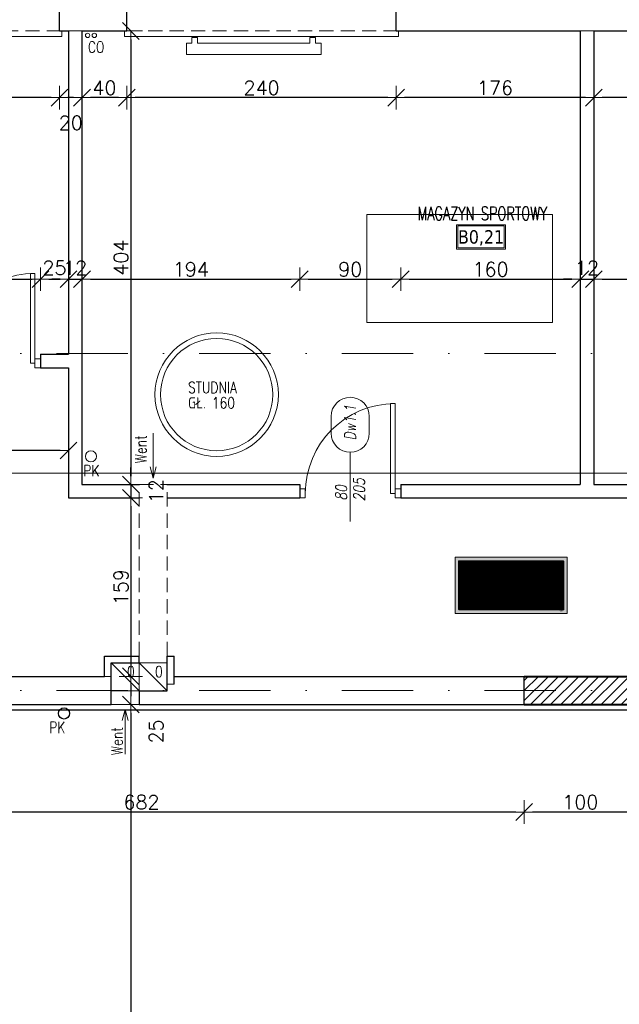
# Model space of a CAD drawing. Header units: millimetres. Extents: x 23192 to 177760, y -399809 to -79279.
# Tile 166 of 256: x 53436 to 53970, y -195219 to -194342. Entities that reach past the tile are written whole.
import ezdxf
from ezdxf.enums import TextEntityAlignment as Align

# ---------------------------------------------------------------- set-up
doc = ezdxf.new("R2010")
doc.units = ezdxf.units.MM
for name, pattern in [('2_3', [1, 0.5, -0.5]), ('DASHDOT', [25.4, 12.7, -6.35, 0, -6.35]), ('HIDDEN', [9.525, 6.35, -3.175])]:
    doc.linetypes.add(name, pattern=pattern)
doc.layers.get('0').update_dxf_attribs({"lineweight": 0})
for name, color, linetype, lineweight in [('!! 0_ Istn-sciany', 3, 'Continuous', 30), ('!! 0_ Istn-widok', 1, 'Continuous', 15), ('!! 0_Istn-armatura', 6, 'Continuous', 9), ('!! 0_Istn-cienka', 4, 'Continuous', 9), ('!! 0_Istn-drzwi', 1, 'Continuous', 13), ('!! 0_Istn-went', 5, 'Continuous', 13), ('!! 0_Opis_pom', 9, 'Continuous', 13), ('!! 1  WYDZIELENIE PPOŻ', 252, 'Continuous', 0), ('!! 1_hatch projektowane ściany', 4, 'Continuous', 5), ('!! 1_PROJ Sciany', 2, 'Continuous', 40), ('!! 2_drzwi opis', 151, 'Continuous', 9), ('!! wymiary osi', 250, 'Continuous', 9), ('0-osie-liniA', 14, 'DASHDOT', 5)]:
    doc.layers.add(name, color=color, linetype=linetype, lineweight=lineweight)
doc.layers.add('!! 0_Istn-grzejniki', color=7, linetype='Continuous', lineweight=0, plot=False)
doc.layers.add('!! 0_ramki', color=66, linetype='Continuous', lineweight=9, plot=False)
doc.layers.add('!! 0_opis pionów', color=4, linetype='Continuous')
doc.layers.add('-A-OPISY', color=2, linetype='Continuous')
doc.layers.add('-A-ZNAKI_PPOŻ', color=7, linetype='Continuous', true_color=0xffffff)
doc.styles.add('50', font='ROMANS.shx', dxfattribs={"width": 0.8, "height": 10})
doc.styles.add('ARCHETYP', font='romans.shx', dxfattribs={"height": 15})
doc.styles.add('ARIAL', font='tahoma.ttf')
doc.styles.add('TXT', font='simplex.shx')
doc.dimstyles.new('DIM50', dxfattribs={"dimscale": 5, "dimtxt": 2.5, "dimasz": 1.5, "dimexe": 0, "dimexo": 0, "dimgap": 0.5, "dimtad": 1, "dimdec": 4, "dimrnd": 0.5, "dimdsep": 46, "dimtxsty": 'TXT', "dimblk1": 'TICK1', "dimblk2": 'TICK1', "dimsah": 1, "dimcen": 0, "dimse1": 1, "dimse2": 1, "dimclrd": 1, "dimclre": 7, "dimclrt": 9, "dimadec": 0, "dimazin": 0, "dimtfac": 1, "dimtdec": 4, "dimtmove": 2, "dimatfit": 3, "dimldrblk": 'TICK1', "dimfxl": 1, "dimtolj": 1, "dimarcsym": 0})
pattern_1 = [(315, (-1504.02064, 929.064997), (0.0224506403, 0.0224506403), [])]

# ---------------------------------------------------------------- blocks, each defined once
blk = doc.blocks.new('BLOK OSI')
at = {"layer": '0-osie-liniA', "ltscale": 5}
for points in [[(48639.25763, -194702.0883), (55442.2848, -194702.0883)], [(48639.25763, -195002.0883), (55442.2848, -195002.0883)]]:
    blk.add_lwpolyline(points, dxfattribs=at)
blk = doc.blocks.new('1_ok-opis')
blk.add_line((0, 111.61), (0, 50))
for points in [[(-17, 128.61), (-17, 143.61)], [(17, 128.61), (17, 143.61)]]:
    blk.add_lwpolyline(points)
for centre, start, end in [((0, 143.61), 0, 180), ((0, 128.61), 180, 0)]:
    blk.add_arc(centre, 17, start, end)
at = {"style": 'ARCHETYP'}
for tag, height, rotation, p in [('NR', 12, 90, (0, 136.9)), ('NR', 12, 270, (0, 136.9)), ('SZEROKOŚĆ', 10, 90, (-8, 78.29)), ('WYSOKOŚĆ', 10, 270, (-8, 78.29)), ('WYSOKOŚĆ', 10, 90, (8, 78.29)), ('SZEROKOŚĆ', 10, 270, (8, 78.29))]:
    blk.add_attdef(tag, text='', height=height, rotation=rotation, dxfattribs=at).set_placement(p, align=Align.MIDDLE)
blk = doc.blocks.new('TICK1')
at = {"color": 0}
for p, q in [((0, -1.4), (0, 1.4)), ((0, 0), (-1, 0))]:
    blk.add_line(p, q, dxfattribs=at)
at = {"color": 2}
blk.add_line((-1, -1), (1, 1), dxfattribs=at)
blk = doc.blocks.new('*D2432')
at = {"layer": '!! wymiary osi', "color": 1, "lineweight": -2, "transparency": 16777216}
blk.add_line((54124.21, -194411.04), (53955.21, -194411.04), dxfattribs=at)
at = {"layer": 'DEFPOINTS', "color": 0, "transparency": 16777216}
for p in [(53947.71, -194351.59), (54131.71, -194351.59), (53947.71, -194411.04)]:
    blk.add_point(p, dxfattribs=at)
at = {"layer": '!! wymiary osi', "color": 1, "lineweight": -2, "transparency": 16777216, "xscale": 7.5, "yscale": 7.5, "zscale": 7.5, "rotation": 180}
blk.add_blockref('TICK1', (53947.71, -194411.04), dxfattribs=at)
at = {"layer": '!! wymiary osi', "color": 1, "lineweight": -2, "transparency": 16777216, "xscale": 7.5, "yscale": 7.5, "zscale": 7.5}
blk.add_blockref('TICK1', (54131.71, -194411.04), dxfattribs=at)
at = {"layer": '!! wymiary osi', "color": 9, "transparency": 16777216, "insert": (54039.71, -194402.29), "char_height": 12.5, "attachment_point": 5, "style": 'TXT'}
blk.add_mtext('\\A1;184', dxfattribs=at)
blk = doc.blocks.new('*D2433')
at = {"layer": '!! wymiary osi', "color": 1, "lineweight": -2, "transparency": 16777216}
blk.add_line((53940.21, -194411.04), (53779.21, -194411.04), dxfattribs=at)
at = {"layer": 'DEFPOINTS', "color": 0, "transparency": 16777216}
for p in [(53771.71, -194351.59), (53947.71, -194351.59), (53771.71, -194411.04)]:
    blk.add_point(p, dxfattribs=at)
at = {"layer": '!! wymiary osi', "color": 1, "lineweight": -2, "transparency": 16777216, "xscale": 7.5, "yscale": 7.5, "zscale": 7.5, "rotation": 180}
blk.add_blockref('TICK1', (53771.71, -194411.04), dxfattribs=at)
at = {"layer": '!! wymiary osi', "color": 1, "lineweight": -2, "transparency": 16777216, "xscale": 7.5, "yscale": 7.5, "zscale": 7.5}
blk.add_blockref('TICK1', (53947.71, -194411.04), dxfattribs=at)
at = {"layer": '!! wymiary osi', "color": 9, "transparency": 16777216, "insert": (53859.71, -194402.29), "char_height": 12.5, "attachment_point": 5, "style": 'TXT'}
blk.add_mtext('\\A1;176', dxfattribs=at)
blk = doc.blocks.new('*D2434')
at = {"layer": '!! wymiary osi', "color": 1, "lineweight": -2, "transparency": 16777216}
blk.add_line((53764.21, -194411.04), (53539.21, -194411.04), dxfattribs=at)
at = {"layer": 'DEFPOINTS', "color": 0, "transparency": 16777216}
for p in [(53531.71, -194351.59), (53771.71, -194351.59), (53531.71, -194411.04)]:
    blk.add_point(p, dxfattribs=at)
at = {"layer": '!! wymiary osi', "color": 1, "lineweight": -2, "transparency": 16777216, "xscale": 7.5, "yscale": 7.5, "zscale": 7.5, "rotation": 180}
blk.add_blockref('TICK1', (53531.71, -194411.04), dxfattribs=at)
at = {"layer": '!! wymiary osi', "color": 1, "lineweight": -2, "transparency": 16777216, "xscale": 7.5, "yscale": 7.5, "zscale": 7.5}
blk.add_blockref('TICK1', (53771.71, -194411.04), dxfattribs=at)
at = {"layer": '!! wymiary osi', "color": 9, "transparency": 16777216, "insert": (53651.71, -194402.29), "char_height": 12.5, "attachment_point": 5, "style": 'TXT'}
blk.add_mtext('\\A1;240', dxfattribs=at)
blk = doc.blocks.new('*D2435')
at = {"layer": '!! wymiary osi', "color": 1, "lineweight": -2, "transparency": 16777216}
blk.add_line((53524.21, -194411.04), (53499.21, -194411.04), dxfattribs=at)
at = {"layer": 'DEFPOINTS', "color": 0, "transparency": 16777216}
for p in [(53491.71, -194351.59), (53531.71, -194351.59), (53491.71, -194411.04)]:
    blk.add_point(p, dxfattribs=at)
at = {"layer": '!! wymiary osi', "color": 1, "lineweight": -2, "transparency": 16777216, "xscale": 7.5, "yscale": 7.5, "zscale": 7.5, "rotation": 180}
blk.add_blockref('TICK1', (53491.71, -194411.04), dxfattribs=at)
at = {"layer": '!! wymiary osi', "color": 1, "lineweight": -2, "transparency": 16777216, "xscale": 7.5, "yscale": 7.5, "zscale": 7.5}
blk.add_blockref('TICK1', (53531.71, -194411.04), dxfattribs=at)
at = {"layer": '!! wymiary osi', "color": 9, "transparency": 16777216, "insert": (53511.71, -194402.29), "char_height": 12.5, "attachment_point": 5, "style": 'TXT'}
blk.add_mtext('\\A1;40', dxfattribs=at)
blk = doc.blocks.new('*D2436')
at = {"layer": '!! wymiary osi', "color": 1, "lineweight": -2, "transparency": 16777216}
blk.add_line((53484.21, -194411.04), (53479.21, -194411.04), dxfattribs=at)
at = {"layer": 'DEFPOINTS', "color": 0, "transparency": 16777216}
for p in [(53471.71, -194351.59), (53491.71, -194351.59), (53471.71, -194411.04)]:
    blk.add_point(p, dxfattribs=at)
at = {"layer": '!! wymiary osi', "color": 1, "lineweight": -2, "transparency": 16777216, "xscale": 7.5, "yscale": 7.5, "zscale": 7.5, "rotation": 180}
blk.add_blockref('TICK1', (53471.71, -194411.04), dxfattribs=at)
at = {"layer": '!! wymiary osi', "color": 1, "lineweight": -2, "transparency": 16777216, "xscale": 7.5, "yscale": 7.5, "zscale": 7.5}
blk.add_blockref('TICK1', (53491.71, -194411.04), dxfattribs=at)
at = {"layer": '!! wymiary osi', "color": 9, "transparency": 16777216, "insert": (53481.71, -194433.54), "char_height": 12.5, "attachment_point": 5, "style": 'TXT'}
blk.add_mtext('\\A1;20', dxfattribs=at)
blk = doc.blocks.new('*D2437')
at = {"layer": '!! wymiary osi', "color": 1, "lineweight": -2, "transparency": 16777216}
blk.add_line((53464.21, -194411.04), (53239.21, -194411.04), dxfattribs=at)
at = {"layer": 'DEFPOINTS', "color": 0, "transparency": 16777216}
for p in [(53231.71, -194351.59), (53471.71, -194351.59), (53231.71, -194411.04)]:
    blk.add_point(p, dxfattribs=at)
at = {"layer": '!! wymiary osi', "color": 1, "lineweight": -2, "transparency": 16777216, "xscale": 7.5, "yscale": 7.5, "zscale": 7.5, "rotation": 180}
blk.add_blockref('TICK1', (53231.71, -194411.04), dxfattribs=at)
at = {"layer": '!! wymiary osi', "color": 1, "lineweight": -2, "transparency": 16777216, "xscale": 7.5, "yscale": 7.5, "zscale": 7.5}
blk.add_blockref('TICK1', (53471.71, -194411.04), dxfattribs=at)
at = {"layer": '!! wymiary osi', "color": 9, "transparency": 16777216, "insert": (53351.71, -194402.29), "char_height": 12.5, "attachment_point": 5, "style": 'TXT'}
blk.add_mtext('\\A1;240', dxfattribs=at)
blk = doc.blocks.new('*D2442')
at = {"layer": '!! wymiary osi', "color": 1, "lineweight": -2, "transparency": 16777216}
blk.add_line((53372.21, -194572.73), (53447.21, -194572.73), dxfattribs=at)
at = {"layer": 'DEFPOINTS', "color": 0, "transparency": 16777216}
for p in [(53454.71, -194572.73), (53364.71, -194639.59), (53454.71, -194639.59)]:
    blk.add_point(p, dxfattribs=at)
at = {"layer": '!! wymiary osi', "color": 1, "lineweight": -2, "transparency": 16777216, "xscale": 7.5, "yscale": 7.5, "zscale": 7.5, "rotation": 180}
blk.add_blockref('TICK1', (53364.71, -194572.73), dxfattribs=at)
at = {"layer": '!! wymiary osi', "color": 1, "lineweight": -2, "transparency": 16777216, "xscale": 7.5, "yscale": 7.5, "zscale": 7.5}
blk.add_blockref('TICK1', (53454.71, -194572.73), dxfattribs=at)
at = {"layer": '!! wymiary osi', "color": 9, "transparency": 16777216, "insert": (53384.75, -194563.98), "char_height": 12.5, "attachment_point": 5, "style": 'TXT'}
blk.add_mtext('\\A1;90', dxfattribs=at)
blk = doc.blocks.new('*D2443')
at = {"layer": '!! wymiary osi', "color": 1, "lineweight": -2, "transparency": 16777216}
blk.add_line((53462.21, -194572.73), (53472.21, -194572.73), dxfattribs=at)
at = {"layer": 'DEFPOINTS', "color": 0, "transparency": 16777216}
for p in [(53479.71, -194572.73), (53454.71, -194639.59), (53479.71, -194639.59)]:
    blk.add_point(p, dxfattribs=at)
at = {"layer": '!! wymiary osi', "color": 1, "lineweight": -2, "transparency": 16777216, "xscale": 7.5, "yscale": 7.5, "zscale": 7.5, "rotation": 180}
blk.add_blockref('TICK1', (53454.71, -194572.73), dxfattribs=at)
at = {"layer": '!! wymiary osi', "color": 1, "lineweight": -2, "transparency": 16777216, "xscale": 7.5, "yscale": 7.5, "zscale": 7.5}
blk.add_blockref('TICK1', (53479.71, -194572.73), dxfattribs=at)
at = {"layer": '!! wymiary osi', "color": 9, "transparency": 16777216, "insert": (53467.21, -194562.73), "char_height": 12.5, "attachment_point": 5, "style": 'TXT'}
blk.add_mtext('\\A1;25', dxfattribs=at)
blk = doc.blocks.new('*D2444')
at = {"layer": '!! wymiary osi', "color": 1, "lineweight": -2, "transparency": 16777216}
for p, q in [((53472.21, -194572.73), (53464.71, -194572.73)), ((53479.71, -194572.73), (53491.71, -194572.73)), ((53499.21, -194572.73), (53506.71, -194572.73))]:
    blk.add_line(p, q, dxfattribs=at)
at = {"layer": 'DEFPOINTS', "color": 0, "transparency": 16777216}
for p in [(53491.71, -194572.73), (53479.71, -194639.59), (53491.71, -194755.59)]:
    blk.add_point(p, dxfattribs=at)
at = {"layer": '!! wymiary osi', "color": 1, "lineweight": -2, "transparency": 16777216, "xscale": 7.5, "yscale": 7.5, "zscale": 7.5}
blk.add_blockref('TICK1', (53479.71, -194572.73), dxfattribs=at)
at = {"layer": '!! wymiary osi', "color": 1, "lineweight": -2, "transparency": 16777216, "xscale": 7.5, "yscale": 7.5, "zscale": 7.5, "rotation": 180}
blk.add_blockref('TICK1', (53491.71, -194572.73), dxfattribs=at)
at = {"layer": '!! wymiary osi', "color": 9, "transparency": 16777216, "insert": (53485.71, -194562.73), "char_height": 12.5, "attachment_point": 5, "style": 'TXT'}
blk.add_mtext('\\A1;12', dxfattribs=at)
blk = doc.blocks.new('*D2445')
at = {"layer": '!! wymiary osi', "color": 1, "lineweight": -2, "transparency": 16777216}
blk.add_line((53499.21, -194572.73), (53678.21, -194572.73), dxfattribs=at)
at = {"layer": 'DEFPOINTS', "color": 0, "transparency": 16777216}
for p in [(53685.71, -194572.73), (53491.71, -194755.59), (53685.71, -194755.59)]:
    blk.add_point(p, dxfattribs=at)
at = {"layer": '!! wymiary osi', "color": 1, "lineweight": -2, "transparency": 16777216, "xscale": 7.5, "yscale": 7.5, "zscale": 7.5, "rotation": 180}
blk.add_blockref('TICK1', (53491.71, -194572.73), dxfattribs=at)
at = {"layer": '!! wymiary osi', "color": 1, "lineweight": -2, "transparency": 16777216, "xscale": 7.5, "yscale": 7.5, "zscale": 7.5}
blk.add_blockref('TICK1', (53685.71, -194572.73), dxfattribs=at)
at = {"layer": '!! wymiary osi', "color": 9, "transparency": 16777216, "insert": (53588.71, -194563.98), "char_height": 12.5, "attachment_point": 5, "style": 'TXT'}
blk.add_mtext('\\A1;194', dxfattribs=at)
blk = doc.blocks.new('*D2446')
at = {"layer": '!! wymiary osi', "color": 1, "lineweight": -2, "transparency": 16777216}
blk.add_line((53693.21, -194572.73), (53768.21, -194572.73), dxfattribs=at)
at = {"layer": 'DEFPOINTS', "color": 0, "transparency": 16777216}
for p in [(53775.71, -194572.73), (53685.71, -194755.59), (53775.71, -194753.35)]:
    blk.add_point(p, dxfattribs=at)
at = {"layer": '!! wymiary osi', "color": 1, "lineweight": -2, "transparency": 16777216, "xscale": 7.5, "yscale": 7.5, "zscale": 7.5, "rotation": 180}
blk.add_blockref('TICK1', (53685.71, -194572.73), dxfattribs=at)
at = {"layer": '!! wymiary osi', "color": 1, "lineweight": -2, "transparency": 16777216, "xscale": 7.5, "yscale": 7.5, "zscale": 7.5}
blk.add_blockref('TICK1', (53775.71, -194572.73), dxfattribs=at)
at = {"layer": '!! wymiary osi', "color": 9, "transparency": 16777216, "insert": (53730.71, -194563.98), "char_height": 12.5, "attachment_point": 5, "style": 'TXT'}
blk.add_mtext('\\A1;90', dxfattribs=at)
blk = doc.blocks.new('*D2447')
at = {"layer": '!! wymiary osi', "color": 1, "lineweight": -2, "transparency": 16777216}
blk.add_line((53783.21, -194572.73), (53928.21, -194572.73), dxfattribs=at)
at = {"layer": 'DEFPOINTS', "color": 0, "transparency": 16777216}
for p in [(53935.71, -194572.73), (53775.71, -194753.35), (53935.71, -194753.35)]:
    blk.add_point(p, dxfattribs=at)
at = {"layer": '!! wymiary osi', "color": 1, "lineweight": -2, "transparency": 16777216, "xscale": 7.5, "yscale": 7.5, "zscale": 7.5, "rotation": 180}
blk.add_blockref('TICK1', (53775.71, -194572.73), dxfattribs=at)
at = {"layer": '!! wymiary osi', "color": 1, "lineweight": -2, "transparency": 16777216, "xscale": 7.5, "yscale": 7.5, "zscale": 7.5}
blk.add_blockref('TICK1', (53935.71, -194572.73), dxfattribs=at)
at = {"layer": '!! wymiary osi', "color": 9, "transparency": 16777216, "insert": (53855.71, -194563.98), "char_height": 12.5, "attachment_point": 5, "style": 'TXT'}
blk.add_mtext('\\A1;160', dxfattribs=at)
blk = doc.blocks.new('*D2448')
at = {"layer": '!! wymiary osi', "color": 1, "lineweight": -2, "transparency": 16777216}
for p, q in [((53928.21, -194572.73), (53920.71, -194572.73)), ((53935.71, -194572.73), (53947.71, -194572.73)), ((53955.21, -194572.73), (53962.71, -194572.73))]:
    blk.add_line(p, q, dxfattribs=at)
at = {"layer": 'DEFPOINTS', "color": 0, "transparency": 16777216}
for p in [(53947.71, -194572.73), (53935.71, -194753.35), (53947.71, -194755.59)]:
    blk.add_point(p, dxfattribs=at)
at = {"layer": '!! wymiary osi', "color": 1, "lineweight": -2, "transparency": 16777216, "xscale": 7.5, "yscale": 7.5, "zscale": 7.5}
blk.add_blockref('TICK1', (53935.71, -194572.73), dxfattribs=at)
at = {"layer": '!! wymiary osi', "color": 1, "lineweight": -2, "transparency": 16777216, "xscale": 7.5, "yscale": 7.5, "zscale": 7.5, "rotation": 180}
blk.add_blockref('TICK1', (53947.71, -194572.73), dxfattribs=at)
at = {"layer": '!! wymiary osi', "color": 9, "transparency": 16777216, "insert": (53941.71, -194562.73), "char_height": 12.5, "attachment_point": 5, "style": 'TXT'}
blk.add_mtext('\\A1;12', dxfattribs=at)
blk = doc.blocks.new('*D2449')
at = {"layer": '!! wymiary osi', "color": 1, "lineweight": -2, "transparency": 16777216}
blk.add_line((53955.21, -194572.73), (54122.21, -194572.73), dxfattribs=at)
at = {"layer": 'DEFPOINTS', "color": 0, "transparency": 16777216}
for p in [(54129.71, -194572.73), (53947.71, -194755.59), (54129.71, -194755.59)]:
    blk.add_point(p, dxfattribs=at)
at = {"layer": '!! wymiary osi', "color": 1, "lineweight": -2, "transparency": 16777216, "xscale": 7.5, "yscale": 7.5, "zscale": 7.5, "rotation": 180}
blk.add_blockref('TICK1', (53947.71, -194572.73), dxfattribs=at)
at = {"layer": '!! wymiary osi', "color": 1, "lineweight": -2, "transparency": 16777216, "xscale": 7.5, "yscale": 7.5, "zscale": 7.5}
blk.add_blockref('TICK1', (54129.71, -194572.73), dxfattribs=at)
at = {"layer": '!! wymiary osi', "color": 9, "transparency": 16777216, "insert": (54038.71, -194563.98), "char_height": 12.5, "attachment_point": 5, "style": 'TXT'}
blk.add_mtext('\\A1;182', dxfattribs=at)
blk = doc.blocks.new('*D2455')
at = {"layer": '!! wymiary osi', "color": 1, "lineweight": -2, "transparency": 16777216}
blk.add_line((53978.21, -195047.47), (53893.21, -195047.47), dxfattribs=at)
at = {"layer": 'DEFPOINTS', "color": 0, "transparency": 16777216}
for p in [(53885.71, -194951.59), (53985.71, -194951.59), (53885.71, -195047.47)]:
    blk.add_point(p, dxfattribs=at)
at = {"layer": '!! wymiary osi', "color": 1, "lineweight": -2, "transparency": 16777216, "xscale": 7.5, "yscale": 7.5, "zscale": 7.5, "rotation": 180}
blk.add_blockref('TICK1', (53885.71, -195047.47), dxfattribs=at)
at = {"layer": '!! wymiary osi', "color": 1, "lineweight": -2, "transparency": 16777216, "xscale": 7.5, "yscale": 7.5, "zscale": 7.5}
blk.add_blockref('TICK1', (53985.71, -195047.47), dxfattribs=at)
at = {"layer": '!! wymiary osi', "color": 9, "transparency": 16777216, "insert": (53935.71, -195038.72), "char_height": 12.5, "attachment_point": 5, "style": 'TXT'}
blk.add_mtext('\\A1;100', dxfattribs=at)
blk = doc.blocks.new('*D2456')
at = {"layer": '!! wymiary osi', "color": 1, "lineweight": -2, "transparency": 16777216}
blk.add_line((53878.21, -195047.47), (53211.21, -195047.47), dxfattribs=at)
at = {"layer": 'DEFPOINTS', "color": 0, "transparency": 16777216}
for p in [(53203.71, -194951.59), (53885.71, -194951.59), (53203.71, -195047.47)]:
    blk.add_point(p, dxfattribs=at)
at = {"layer": '!! wymiary osi', "color": 1, "lineweight": -2, "transparency": 16777216, "xscale": 7.5, "yscale": 7.5, "zscale": 7.5, "rotation": 180}
blk.add_blockref('TICK1', (53203.71, -195047.47), dxfattribs=at)
at = {"layer": '!! wymiary osi', "color": 1, "lineweight": -2, "transparency": 16777216, "xscale": 7.5, "yscale": 7.5, "zscale": 7.5}
blk.add_blockref('TICK1', (53885.71, -195047.47), dxfattribs=at)
at = {"layer": '!! wymiary osi', "color": 9, "transparency": 16777216, "insert": (53544.71, -195038.72), "char_height": 12.5, "attachment_point": 5, "style": 'TXT'}
blk.add_mtext('\\A1;682', dxfattribs=at)
blk = doc.blocks.new('*D2480')
at = {"layer": '!! wymiary osi', "color": 1, "lineweight": -2, "transparency": 16777216}
blk.add_line((53535.22, -194359.09), (53535.22, -194748.09), dxfattribs=at)
at = {"layer": 'DEFPOINTS', "color": 0, "transparency": 16777216}
for p in [(53491.71, -194351.59), (53491.71, -194755.59), (53535.22, -194755.59)]:
    blk.add_point(p, dxfattribs=at)
at = {"layer": '!! wymiary osi', "color": 1, "lineweight": -2, "transparency": 16777216, "xscale": 7.5, "yscale": 7.5, "zscale": 7.5}
for p, rotation in [((53535.22, -194351.59), 90), ((53535.22, -194755.59), 270)]:
    blk.add_blockref('TICK1', p, dxfattribs=dict(at, rotation=rotation))
at = {"layer": '!! wymiary osi', "color": 9, "transparency": 16777216, "insert": (53526.47, -194553.59), "char_height": 12.5, "attachment_point": 5, "rotation": 90, "style": 'TXT'}
blk.add_mtext('\\A1;404', dxfattribs=at)
blk = doc.blocks.new('*D2481')
at = {"layer": '!! wymiary osi', "color": 1, "lineweight": -2, "transparency": 16777216}
for p, q in [((53535.22, -194748.09), (53535.22, -194740.59)), ((53535.22, -194755.59), (53535.22, -194767.59)), ((53535.22, -194775.09), (53535.22, -194782.59))]:
    blk.add_line(p, q, dxfattribs=at)
at = {"layer": 'DEFPOINTS', "color": 0, "transparency": 16777216}
for p in [(53491.71, -194755.59), (53479.71, -194767.59), (53535.22, -194767.59)]:
    blk.add_point(p, dxfattribs=at)
at = {"layer": '!! wymiary osi', "color": 1, "lineweight": -2, "transparency": 16777216, "xscale": 7.5, "yscale": 7.5, "zscale": 7.5}
for p, rotation in [((53535.22, -194755.59), 270), ((53535.22, -194767.59), 90)]:
    blk.add_blockref('TICK1', p, dxfattribs=dict(at, rotation=rotation))
at = {"layer": '!! wymiary osi', "color": 9, "transparency": 16777216, "insert": (53557.72, -194761.59), "char_height": 12.5, "attachment_point": 5, "rotation": 90, "style": 'TXT'}
blk.add_mtext('\\A1;12', dxfattribs=at)
blk = doc.blocks.new('*D2482')
at = {"layer": '!! wymiary osi', "color": 1, "lineweight": -2, "transparency": 16777216}
blk.add_line((53535.22, -194775.09), (53535.22, -194919.09), dxfattribs=at)
at = {"layer": 'DEFPOINTS', "color": 0, "transparency": 16777216}
for p in [(53479.71, -194767.59), (53479.71, -194926.59), (53535.22, -194926.59)]:
    blk.add_point(p, dxfattribs=at)
at = {"layer": '!! wymiary osi', "color": 1, "lineweight": -2, "transparency": 16777216, "xscale": 7.5, "yscale": 7.5, "zscale": 7.5}
for p, rotation in [((53535.22, -194767.59), 90), ((53535.22, -194926.59), 270)]:
    blk.add_blockref('TICK1', p, dxfattribs=dict(at, rotation=rotation))
at = {"layer": '!! wymiary osi', "color": 9, "transparency": 16777216, "insert": (53526.47, -194847.09), "char_height": 12.5, "attachment_point": 5, "rotation": 90, "style": 'TXT'}
blk.add_mtext('\\A1;159', dxfattribs=at)
blk = doc.blocks.new('*D2483')
at = {"layer": '!! wymiary osi', "color": 1, "lineweight": -2, "transparency": 16777216}
blk.add_line((53535.22, -194934.09), (53535.22, -194944.09), dxfattribs=at)
at = {"layer": 'DEFPOINTS', "color": 0, "transparency": 16777216}
for p in [(53479.71, -194926.59), (53479.71, -194951.59), (53535.22, -194951.59)]:
    blk.add_point(p, dxfattribs=at)
at = {"layer": '!! wymiary osi', "color": 1, "lineweight": -2, "transparency": 16777216, "xscale": 7.5, "yscale": 7.5, "zscale": 7.5}
for p, rotation in [((53535.22, -194926.59), 90), ((53535.22, -194951.59), 270)]:
    blk.add_blockref('TICK1', p, dxfattribs=dict(at, rotation=rotation))
at = {"layer": '!! wymiary osi', "color": 9, "transparency": 16777216, "insert": (53557.72, -194975.63), "char_height": 12.5, "attachment_point": 5, "rotation": 90, "style": 'TXT'}
blk.add_mtext('\\A1;25', dxfattribs=at)
blk = doc.blocks.new('*D2484')
at = {"layer": '!! wymiary osi', "color": 1, "lineweight": -2, "transparency": 16777216}
blk.add_line((53535.22, -194959.09), (53535.22, -195567.09), dxfattribs=at)
at = {"layer": 'DEFPOINTS', "color": 0, "transparency": 16777216}
for p in [(53479.71, -194951.59), (53521.71, -195574.59), (53535.22, -195574.59)]:
    blk.add_point(p, dxfattribs=at)
at = {"layer": '!! wymiary osi', "color": 1, "lineweight": -2, "transparency": 16777216, "xscale": 7.5, "yscale": 7.5, "zscale": 7.5}
for p, rotation in [((53535.22, -194951.59), 90), ((53535.22, -195574.59), 270)]:
    blk.add_blockref('TICK1', p, dxfattribs=dict(at, rotation=rotation))
at = {"layer": '!! wymiary osi', "color": 9, "transparency": 16777216, "insert": (53526.47, -195263.09), "char_height": 12.5, "attachment_point": 5, "rotation": 90, "style": 'TXT'}
blk.add_mtext('\\A1;623', dxfattribs=at)
blk = doc.blocks.new('*D2625')
at = {"layer": '!! wymiary osi', "color": 1, "lineweight": -2, "transparency": 16777216}
blk.add_line((53472.21, -194725.3), (52012.21, -194725.3), dxfattribs=at)
at = {"layer": 'DEFPOINTS', "color": 0, "transparency": 16777216}
for p in [(52004.71, -194725.3), (52004.71, -194767.59), (53479.71, -194767.59)]:
    blk.add_point(p, dxfattribs=at)
at = {"layer": '!! wymiary osi', "color": 1, "lineweight": -2, "transparency": 16777216, "xscale": 7.5, "yscale": 7.5, "zscale": 7.5, "rotation": 180}
blk.add_blockref('TICK1', (52004.71, -194725.3), dxfattribs=at)
at = {"layer": '!! wymiary osi', "color": 1, "lineweight": -2, "transparency": 16777216, "xscale": 7.5, "yscale": 7.5, "zscale": 7.5}
blk.add_blockref('TICK1', (53479.71, -194725.3), dxfattribs=at)
at = {"layer": '!! wymiary osi', "color": 9, "transparency": 16777216, "insert": (52742.21, -194716.55), "char_height": 12.5, "attachment_point": 5, "style": 'TXT'}
blk.add_mtext('\\A1;1475', dxfattribs=at)
blk = doc.blocks.new('KIERUNEK DO WYJSCIA EWAKUACYJNEGO W PRAWO')
at = {"layer": '-A-ZNAKI_PPOŻ', "lineweight": 0}
h = blk.add_hatch(color=256, dxfattribs=at)
h.dxf.hatch_style = 1
h.paths.add_polyline_path([(120, 60), (120, 0), (0, 0), (0, 60)])
h.paths.add_polyline_path([(116.2, 56.2), (3.7, 56.2), (3.7, 3.7), (116.2, 3.7)], flags=16)
at = {"layer": '-A-ZNAKI_PPOŻ', "lineweight": 0, "true_color": 0x00bd2f}
h = blk.add_hatch(dxfattribs=at)
h.set_pattern_fill('ANSI31', color=102, scale=0.01, angle=270, style=0)
h.set_pattern_definition(pattern_1)
h.paths.add_polyline_path([(116.2, 3.7), (116.2, 56.2), (3.7, 56.2), (3.7, 3.7)])
h.paths.add_polyline_path([(34.5, 46.3, -1), (41.4, 46.3, -1)], flags=0)
h.paths.add_polyline_path([(67.3, 34.6), (98.2, 34.6), (87.4, 46), (97.4, 46), (113.2, 30.2), (97.4, 14.4), (87.4, 14.4), (98.2, 25.9), (67.3, 25.9), (67.3, 30.2)], flags=16)
h.paths.add_polyline_path([(9.2, 17.3), (10.6, 23.8), (15, 23.8), (15, 52.1), (45, 52.1), (45, 34.6), (36.7, 34.6), (36.7, 41.5), (33.1, 44.4), (21.2, 44.4), (16.8, 34.3), (20.4, 34.3), (23.8, 41), (29.2, 41), (24, 32.8), (24, 28.9), (20.4, 22.8), (11.4, 22.8), (10.4, 18.3), (22.6, 18.3), (27.5, 25.7), (31.5, 18.9), (36, 9.1), (40, 9.1), (35.4, 21.5), (30.4, 30.7), (33.6, 35.7), (33.6, 30.8), (45, 30.8), (45, 9.1), (42.4, 6.2), (37.4, 6.2), (39.5, 8.6), (35.5, 8.6), (33.4, 6.2), (12.4, 6.2), (15, 9.1), (15, 17.3)], flags=16)
at = {"layer": '-A-ZNAKI_PPOŻ', "lineweight": 0}
h = blk.add_hatch(dxfattribs=at)
h.set_pattern_fill('ANSI31', color=256, scale=0.01, angle=270, style=0)
h.set_pattern_definition(pattern_1)
h.paths.add_polyline_path([(113.2, 30.2), (97.4, 46), (87.4, 46), (98.2, 34.6), (67.3, 34.6), (67.3, 30.2), (67.3, 25.9), (98.2, 25.9), (87.4, 14.4), (97.4, 14.4)])
h.paths.add_polyline_path([(45, 9.1), (45, 30.8), (33.6, 30.8), (33.6, 35.7), (30.4, 30.7), (35.4, 21.5), (40, 9.1), (36, 9.1), (31.5, 18.9), (27.5, 25.7), (22.6, 18.3), (10.4, 18.3), (11.4, 22.8), (20.4, 22.8), (24, 28.9), (24, 32.8), (29.2, 41), (23.8, 41), (20.4, 34.3), (16.8, 34.3), (21.2, 44.4), (33.1, 44.4), (36.7, 41.5), (36.7, 34.6), (45, 34.6), (45, 52.1), (15, 52.1), (15, 23.8), (10.6, 23.8), (9.2, 17.3), (15, 17.3), (15, 9.1), (12.4, 6.2), (33.4, 6.2), (35.5, 8.6), (39.5, 8.6), (37.4, 6.2), (42.4, 6.2)])
h.paths.add_polyline_path([(34.5, 46.3, -1), (41.4, 46.3, -1)], flags=16)
at = {"layer": '-A-ZNAKI_PPOŻ', "color": 7, "lineweight": 0}
blk.add_lwpolyline([(120, 60), (120, 0), (0, 0), (0, 60)], close=True, dxfattribs=at)
at = {"layer": '-A-ZNAKI_PPOŻ', "color": 250, "lineweight": 0}
blk.add_lwpolyline([(120, 60), (120, 0), (0, 0), (0, 60)], close=True, dxfattribs=at)
at = {"layer": '-A-OPISY', "insert": (4.8, 27.1), "char_height": 3.5, "width": 68.938, "attachment_point": 3, "rotation": 90, "style": 'ARIAL'}
blk.add_mtext('{\\c16646143;© PAP24.PL}', dxfattribs=at)

msp = doc.modelspace()

# ---------------------------------------------------------------- hatches: boundary and pattern name
at = {"layer": '!! 1_hatch projektowane ściany'}
h = msp.add_hatch(dxfattribs=at)
h.set_pattern_fill('ANSI31', color=256, scale=2)
h.paths.add_polyline_path([(53985.71142, -194926.5883), (53885.71142, -194926.5883), (53885.71142, -194939.0883), (53985.71142, -194939.0883)])
h.paths.add_polyline_path([(53985.71142, -194939.0883), (53885.71142, -194939.0883), (53885.71142, -194951.5883), (53985.71142, -194951.5883)])

# ---------------------------------------------------------------- linework, layer by layer
at = {"layer": '!! 0_ Istn-sciany'}
for p, q in [((53511.71142, -194926.5883), (53511.71142, -194908.5883)), ((53517.71142, -194951.5883), (53517.71142, -194914.5883)), ((53567.71142, -194939.5883), (53567.71142, -194908.5883)), ((53573.71142, -194933.5883), (53573.71142, -194908.5883)), ((53885.71142, -194951.5883), (53885.71142, -194926.5883))]:
    msp.add_line(p, q, dxfattribs=at)
for points in [[(53471.71142, -194351.5883), (53471.71142, -194325.5883)], [(53531.71142, -194351.5883), (53531.71142, -194325.5883)], [(53771.71142, -194351.5883), (53771.71142, -194325.5883)], [(53471.71142, -194351.5883), (53479.71142, -194351.5883)], [(53479.71142, -194351.5883), (53479.71142, -194639.5883)], [(53491.71142, -194351.5883), (53531.71142, -194351.5883)], [(53491.71142, -194351.5883), (53491.71142, -194755.5883)], [(53771.71142, -194351.5883), (53935.71142, -194351.5883)], [(53935.71142, -194351.5883), (53935.71142, -194755.5883)], [(53947.71142, -194351.5883), (54131.71142, -194351.5883)], [(53947.71142, -194351.5883), (53947.71142, -194755.5883)], [(53454.71142, -194639.5883), (53479.71142, -194639.5883)], [(53454.71142, -194639.5883), (53454.71142, -194651.5883)], [(53454.71142, -194651.5883), (53479.71142, -194651.5883)], [(53479.71142, -194651.5883), (53479.71142, -194767.5883)], [(53491.71142, -194755.5883), (53542.71142, -194755.5883)], [(53567.71142, -194755.5883), (53685.71142, -194755.5883)], [(53685.71142, -194755.5883), (53685.71142, -194767.5883)], [(53775.71142, -194755.5883), (53935.71142, -194755.5883)], [(53775.71142, -194755.5883), (53775.71142, -194767.5883)], [(53947.71142, -194755.5883), (54129.71142, -194755.5883)], [(53479.71142, -194767.5883), (53542.71142, -194767.5883)], [(53567.71142, -194767.5883), (53685.71142, -194767.5883)], [(53775.71142, -194767.5883), (54129.71142, -194767.5883)], [(53511.71142, -194908.5883), (53542.71142, -194908.5883)], [(53517.71142, -194914.5883), (53542.71142, -194914.5883)], [(53542.71142, -194914.5883), (53542.71142, -194908.5883)], [(53567.71142, -194908.5883), (53573.71142, -194908.5883)], [(53342.71142, -194926.5883), (53511.71142, -194926.5883)], [(53573.71142, -194926.5883), (53885.71142, -194926.5883)], [(53542.71142, -194939.5883), (53567.71142, -194939.5883)], [(53542.71142, -194939.5883), (53542.71142, -194951.5883)], [(53242.71142, -194951.5883), (53517.71142, -194951.5883)], [(53542.71142, -194951.5883), (53885.71142, -194951.5883)]]:
    msp.add_lwpolyline(points, dxfattribs=at)
at = {"layer": '!! 0_ Istn-widok'}
for points in [[(53473.71142, -194351.5883), (53473.71142, -194356.5883)], [(53479.71142, -194351.5883), (53491.71142, -194351.5883)], [(53529.71142, -194351.5883), (53529.71142, -194356.5883)], [(53773.71142, -194351.5883), (53773.71142, -194356.5883)], [(53935.71142, -194351.5883), (53947.71142, -194351.5883)], [(53229.71142, -194356.5883), (53473.71142, -194356.5883)], [(53529.71142, -194356.5883), (53773.71142, -194356.5883)], [(53511.71142, -194926.5883), (53517.71142, -194926.5883)], [(53573.71142, -194933.5883), (53567.71142, -194933.5883)]]:
    msp.add_lwpolyline(points, dxfattribs=at)
at = {"layer": '!! 0_Istn-armatura'}
for centre, radius in [((53496.71142, -194355.5883), 2), ((53502.71142, -194355.5883), 2), ((53611.71142, -194675.5883), 55), ((53611.71142, -194675.5883), 50), ((53499.71142, -194730.5883), 5)]:
    msp.add_circle(centre, radius, dxfattribs=at)
at = {"layer": '!! 0_Istn-cienka', "linetype": 'HIDDEN', "ltscale": 2}
for points in [[(53231.71142, -194351.5883), (53471.71142, -194351.5883)], [(53531.71142, -194351.5883), (53771.71142, -194351.5883)]]:
    msp.add_lwpolyline(points, dxfattribs=at)
at = {"layer": '!! 0_Istn-drzwi'}
for points in [[(53445.71142, -194567.5883), (53445.71142, -194647.5883), (53449.71142, -194647.5883), (53449.71142, -194567.5883)], [(53449.71142, -194643.5883), (53454.71142, -194643.5883), (53454.71142, -194651.5883), (53449.71142, -194651.5883)], [(53766.71142, -194683.5883), (53766.71142, -194763.5883), (53770.71142, -194763.5883), (53770.71142, -194683.5883)], [(53690.71142, -194759.5883), (53685.71142, -194759.5883), (53685.71142, -194767.5883), (53690.71142, -194767.5883)], [(53770.71142, -194759.5883), (53775.71142, -194759.5883), (53775.71142, -194767.5883), (53770.71142, -194767.5883)], [(53770.71142, -194759.5883), (53775.71142, -194759.5883), (53775.71142, -194767.5883), (53770.71142, -194767.5883)]]:
    msp.add_lwpolyline(points, close=True, dxfattribs=at)
msp.add_lwpolyline([(53730.71142, -194738.5883), (53730.71142, -194788.5883)], dxfattribs=at)
for centre in [(53449.71142, -194647.5883), (53770.71142, -194763.5883)]:
    msp.add_arc(centre, 80, 89.99999996, 179.99999996, dxfattribs=at)
at = {"layer": '!! 0_Istn-grzejniki'}
msp.add_lwpolyline([(53699.71142, -194357.5883), (53699.71142, -194362.5883), (53704.71142, -194362.5883), (53704.71142, -194372.5883), (53584.71142, -194372.5883), (53584.71142, -194362.5883), (53589.71142, -194362.5883), (53589.71142, -194357.5883), (53594.71142, -194357.5883), (53594.71142, -194362.5883), (53694.71142, -194362.5883), (53694.71142, -194357.5883)], close=True, dxfattribs=at)
at = {"layer": '!! 0_Istn-went'}
for points in [[(53555.21142, -194709.98656), (53555.21142, -194750.03308)], [(53555.21142, -194750.03308), (53552.53193, -194740.03308)], [(53555.21142, -194750.03308), (53557.89092, -194740.03308)], [(53517.71142, -194914.5883), (53542.71142, -194939.5883)], [(53542.71142, -194914.5883), (53567.71142, -194939.5883)], [(53517.71142, -194951.5883), (53542.71142, -194951.5883)], [(53530.21142, -194955.9662), (53527.53193, -194965.9662)], [(53530.21142, -194996.01273), (53530.21142, -194955.9662)], [(53530.21142, -194955.9662), (53532.89092, -194965.9662)]]:
    msp.add_lwpolyline(points, dxfattribs=at)
at = {"layer": '!! 0_Istn-went', "linetype": 'HIDDEN', "ltscale": 2}
for points in [[(53542.71142, -194908.5883), (53542.71142, -194755.5883)], [(53542.71142, -194755.5883), (53567.71142, -194755.5883)], [(53567.71142, -194908.5883), (53567.71142, -194755.5883)]]:
    msp.add_lwpolyline(points, dxfattribs=at)
at = {"layer": '!! 0_Istn-went'}
for points in [[(53517.71142, -194939.5883), (53542.71142, -194939.5883), (53542.71142, -194914.5883), (53517.71142, -194914.5883)], [(53542.71142, -194939.5883), (53567.71142, -194939.5883), (53567.71142, -194914.5883), (53542.71142, -194914.5883)]]:
    msp.add_lwpolyline(points, close=True, dxfattribs=at)
at = {"layer": '!! 0_opis pionów'}
msp.add_circle((53475.71142, -194959.5883), 5, dxfattribs=at)
at = {"layer": '!! 0_Opis_pom', "ltscale": 0.7}
for points in [[(53825.50622, -194545.96002), (53869.02622, -194545.96002), (53869.02622, -194524.20002), (53825.50622, -194524.20002)], [(53826.59422, -194544.87202), (53867.93822, -194544.87202), (53867.93822, -194525.28802), (53826.59422, -194525.28802)]]:
    msp.add_lwpolyline(points, close=True, dxfattribs=at)
at = {"layer": '!! 0_ramki'}
for points in [[(53745.4404, -194515.14345), (53911.03262, -194515.14345), (53911.03262, -194611.44345), (53745.4404, -194611.44345)], [(51280.42916, -198945.67237), (51280.42916, -194745.67237), (54250.42916, -194745.67237), (54250.42916, -198945.67237)]]:
    msp.add_lwpolyline(points, close=True, dxfattribs=at)
at = {"layer": '!! 1  WYDZIELENIE PPOŻ', "color": 20, "linetype": '2_3', "ltscale": 10, "true_color": 0xf65c09, "const_width": 1}
msp.add_lwpolyline([(53208.71142, -195569.5883), (53208.71142, -194956.5883), (54755.5485, -194956.5883), (54755.86901, -194356.5883), (54961.71142, -194356.5883), (54961.71142, -195569.5883)], close=True, dxfattribs=at)
at = {"layer": '!! 1_PROJ Sciany'}
for points in [[(53885.71142, -194926.5883), (53985.71142, -194926.5883)], [(53885.71142, -194951.5883), (53985.71142, -194951.5883)]]:
    msp.add_lwpolyline(points, dxfattribs=at)

# ---------------------------------------------------------------- block references
at = {"layer": '!! 2_drzwi opis'}
ref = msp.add_blockref('1_ok-opis', (53730.71142, -194838.5883), dxfattribs=dict(at, xscale=-1, rotation=359.9999963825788))
ref.add_attrib('WYSOKOŚĆ', '80 ', dxfattribs={"layer": '0', "height": 10, "rotation": 89.99999638, "style": '50', "oblique": 10, "width": 0.8}).set_placement((53722.71143, -194760.29745), align=Align.MIDDLE)
ref.add_attrib('SZEROKOŚĆ', '205', dxfattribs={"layer": '0', "height": 10, "rotation": 89.99999638, "style": '50', "oblique": 10, "width": 0.8}).set_placement((53738.71143, -194760.29745), align=Align.MIDDLE)
ref.add_attrib('NR', 'Dw1.1', dxfattribs={"layer": '0', "height": 10, "rotation": 89.99999638, "style": '50', "oblique": 10, "width": 0.8}).set_placement((53730.71143, -194700.38116), align=Align.MIDDLE)
at = {"layer": '!! wymiary osi'}
msp.add_blockref('BLOK OSI', (0, 63), dxfattribs=at)
at = {"layer": '-A-ZNAKI_PPOŻ', "xscale": -0.8333333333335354, "yscale": 0.8333333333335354, "zscale": 0.8333333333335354}
msp.add_blockref('KIERUNEK DO WYJSCIA EWAKUACYJNEGO W PRAWO', (53924.08642, -194870.44617), dxfattribs=at)

# ---------------------------------------------------------------- texts
at = {"layer": '!! 0_Istn-armatura', "style": 'ARCHETYP', "width": 0.8}
for s, p in [('CO', (53496.95961, -194370.95455)), ('STUDNIA', (53586.27272, -194674.29393)), ('GŁ. 160', (53586.27272, -194687.93048)), ('PK', (53492.91102, -194748.37535))]:
    msp.add_text(s, height=10, rotation=0.00000004, dxfattribs=at).set_placement(p)
at = {"layer": '!! 0_Istn-went', "style": 'ARCHETYP', "width": 0.8}
for s, rotation, p in [('Went', 89.99999996, (53549.17564, -194736.84271)), ('0', 0.00000004, (53531.87286, -194927.41077)), ('0', 0.00000004, (53556.87286, -194927.41077)), ('Went', 89.99999996, (53527.8812, -194996.82744))]:
    msp.add_text(s, height=10, rotation=rotation, dxfattribs=at).set_placement(p)
at = {"layer": '!! 0_opis pionów', "style": 'ARCHETYP', "width": 0.8}
msp.add_text('PK', height=10, rotation=0.00000004, dxfattribs=at).set_placement((53462.54423, -194977.04165))
at = {"layer": '!! 0_Opis_pom', "ltscale": 0.7, "style": 'TXT', "width": 0.7}
msp.add_text('MAGAZYN SPORTOWY', height=12, dxfattribs=at).set_placement((53848.38136, -194520.1537), align=Align.CENTER)
at = {"layer": '!! 0_Opis_pom', "ltscale": 0.7, "style": 'ARIAL'}
msp.add_attdef('B0,21', text='', height=11.968, dxfattribs=at).set_placement((53847.26622, -194535.08002), align=Align.MIDDLE_CENTER)

# ---------------------------------------------------------------- dimensions: what is measured, and where the dimension line sits
at = {"layer": '!! wymiary osi'}
for base, p1, p2, picture, middle in [((53535.21902, -194755.5883), (53491.71142, -194351.5883), (53491.71142, -194755.5883), '*D2480', (53526.46902, -194553.5883)), ((53535.21902, -194767.5883), (53491.71142, -194755.5883), (53479.71142, -194767.5883), '*D2481', (53557.71902, -194761.5883)), ((53535.21902, -194926.5883), (53479.71142, -194767.5883), (53479.71142, -194926.5883), '*D2482', (53526.46902, -194847.0883)), ((53535.21902, -195574.5883), (53479.71142, -194951.5883), (53521.71142, -195574.5883), '*D2484', (53526.46902, -195263.0883))]:
    dim = msp.add_linear_dim(base=base, p1=p1, p2=p2, angle=90, dimstyle='DIM50', dxfattribs=at)
    dim.commit()
    dim.dimension.update_dxf_attribs({"geometry": picture, "text_midpoint": middle})
for base, p1, p2, picture, middle in [((53231.71142, -194411.04449), (53471.71142, -194351.5883), (53231.71142, -194351.5883), '*D2437', (53351.71142, -194402.29449)), ((53471.71142, -194411.04449), (53491.71142, -194351.5883), (53471.71142, -194351.5883), '*D2436', (53481.71142, -194433.54449)), ((53491.71142, -194411.04449), (53531.71142, -194351.5883), (53491.71142, -194351.5883), '*D2435', (53511.71142, -194402.29449)), ((53531.71142, -194411.04449), (53771.71142, -194351.5883), (53531.71142, -194351.5883), '*D2434', (53651.71142, -194402.29449)), ((53771.71142, -194411.04449), (53947.71142, -194351.5883), (53771.71142, -194351.5883), '*D2433', (53859.71142, -194402.29449)), ((53947.71142, -194411.04449), (54131.71142, -194351.5883), (53947.71142, -194351.5883), '*D2432', (54039.71142, -194402.29449)), ((53479.71142, -194572.73014), (53454.71142, -194639.5883), (53479.71142, -194639.5883), '*D2443', (53467.21142, -194562.73014)), ((53491.71142, -194572.73014), (53479.71142, -194639.5883), (53491.71142, -194755.5883), '*D2444', (53485.71142, -194562.73014)), ((53685.71142, -194572.73014), (53491.71142, -194755.5883), (53685.71142, -194755.5883), '*D2445', (53588.71142, -194563.98014)), ((53775.71142, -194572.73014), (53685.71142, -194755.5883), (53775.71142, -194753.35016), '*D2446', (53730.71142, -194563.98014)), ((53935.71142, -194572.73014), (53775.71142, -194753.35016), (53935.71142, -194753.35016), '*D2447', (53855.71142, -194563.98014)), ((53947.71142, -194572.73014), (53935.71142, -194753.35016), (53947.71142, -194755.5883), '*D2448', (53941.71142, -194562.73014)), ((54129.71142, -194572.73014), (53947.71142, -194755.5883), (54129.71142, -194755.5883), '*D2449', (54038.71142, -194563.98014)), ((52004.71142, -194725.30054), (53479.71142, -194767.5883), (52004.71142, -194767.5883), '*D2625', (52742.21142, -194716.55054)), ((53203.71142, -195047.46722), (53885.71142, -194951.5883), (53203.71142, -194951.5883), '*D2456', (53544.71142, -195038.71722)), ((53885.71142, -195047.46722), (53985.71142, -194951.5883), (53885.71142, -194951.5883), '*D2455', (53935.71142, -195038.71722))]:
    dim = msp.add_linear_dim(base=base, p1=p1, p2=p2, dimstyle='DIM50', dxfattribs=at)
    dim.commit()
    dim.dimension.update_dxf_attribs({"geometry": picture, "text_midpoint": middle})
dim = msp.add_linear_dim(base=(53454.71142, -194572.73014), p1=(53364.71142, -194639.5883), p2=(53454.71142, -194639.5883), dimstyle='DIM50', dxfattribs=at)
dim.commit()
dim.dimension.update_dxf_attribs({"geometry": '*D2442', "text_midpoint": (53384.74631, -194563.98014), "dimtype": 160})
dim = msp.add_linear_dim(base=(53535.21902, -194951.5883), p1=(53479.71142, -194926.5883), p2=(53479.71142, -194951.5883), angle=90, dimstyle='DIM50', dxfattribs=at)
dim.commit()
dim.dimension.update_dxf_attribs({"geometry": '*D2483', "text_midpoint": (53557.71902, -194975.63283), "dimtype": 160})

doc.saveas('drawing.dxf')
